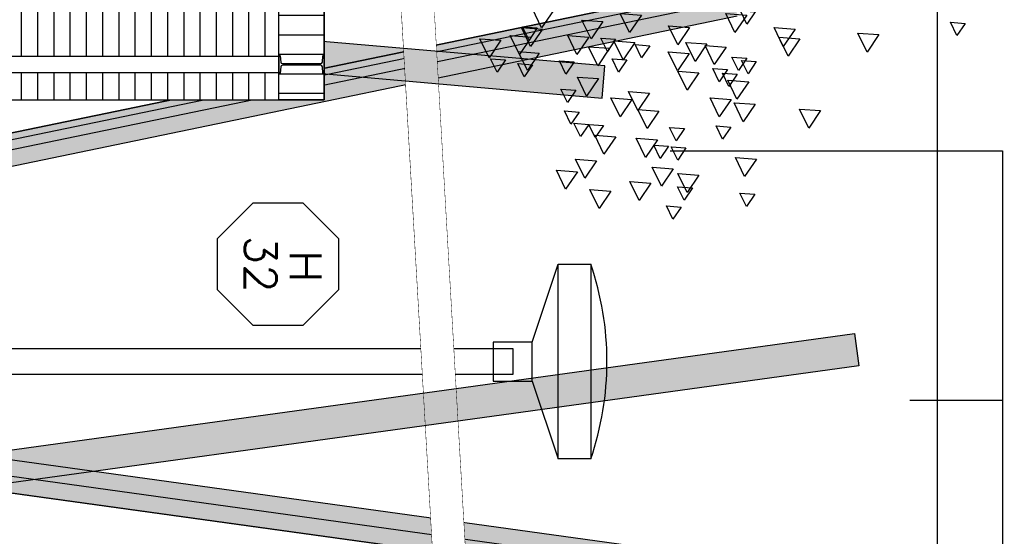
# Model space of a CAD drawing. Header units: millimetres. Extents: x 4617 to 4884, y 1258 to 1784.
# Tile 168 of 168: x 4660.5 to 4663.53, y 1600.29 to 1601.88. Entities that reach past the tile are written whole.
import ezdxf
from ezdxf.enums import TextEntityAlignment as Align

# ---------------------------------------------------------------- set-up
doc = ezdxf.new("R2010")
doc.units = ezdxf.units.MM
doc.header["$LTSCALE"] = 0.4
doc.set_wipeout_variables(frame=1)
for name, color, linetype in [('00 AC - ABERTURAS ALUMINIO', 4, 'Continuous'), ('00 AC - ABERTURAS ALUMINIO - HATCH', 254, 'Continuous'), ('00 AC - ABERTURAS ALUMINIO - TIPO', 3, 'Continuous'), ('00 AC - CUBIERTA', 1, 'Continuous'), ('00 AC - PILARES', 4, 'Continuous'), ('00 AC - TEXTOS', 3, 'Continuous'), ('00 AC - VEGETACIÓN', 254, 'Continuous'), ('A HERRERÍA', 4, 'Continuous'), ('A MURO VISTO', 2, 'Continuous'), ('A PERFIL METÁLICO', 1, 'Continuous'), ('Hatch Ladrillo Visto', 32, 'Continuous'), ('LÁMINA', 1, 'Continuous')]:
    doc.layers.add(name, color=color, linetype=linetype)
doc.styles.add('ROMANS', font='romans', dxfattribs={"height": 2})

# ---------------------------------------------------------------- blocks, each defined once
blk = doc.blocks.new('Pergola de colores')
at = {"layer": '00 AC - PILARES'}
h = blk.add_hatch(color=140, dxfattribs=at)
h.dxf.hatch_style = 1
h.paths.add_polyline_path([(-2.5844, -2.9004), (-2.0346, 1.0718), (-2.1337, 1.0855), (-2.6854, -2.9004)])
h = blk.add_hatch(color=51, dxfattribs=at)
h.dxf.hatch_style = 1
h.paths.add_polyline_path([(-3.2171, -2.9018), (-3.115, -2.9018), (-3.863, 0.7095), (-3.9609, 0.6892)])
h = blk.add_hatch(color=80, dxfattribs=at)
h.dxf.hatch_style = 1
h.paths.add_polyline_path([(-1.2678, 0.3866), (-1.3674, 0.3779), (-1.0854, -2.9018), (-0.9841, -2.9018)])
at = {"layer": '00 AC - CUBIERTA', "color": 3}
blk.add_lwpolyline([(-4.4868, -0.3592), (0.0058, -0.0998), (0, 0), (-4.4925, -0.2593)], close=True, dxfattribs=at)
at = {"layer": '00 AC - PILARES'}
for p, q in [((-2.0841, 1.0786), (-2.6349, -2.9004)), ((-2.0841, 1.0786), (-2.6349, -2.9004)), ((-2.0346, 1.0718), (-2.5844, -2.9004)), ((-3.115, -2.9018), (-3.863, 0.7095)), ((-3.115, -2.9018), (-3.863, 0.7095)), ((-3.2171, -2.9018), (-3.9609, 0.6892)), ((-3.9609, 0.6892), (-3.2171, -2.9018)), ((-1.3176, 0.3823), (-1.0348, -2.9018)), ((-1.3176, 0.3823), (-1.0348, -2.9018)), ((-1.2678, 0.3866), (-0.9841, -2.9018)), ((-1.3176, 0.2325), (-1.0437, -2.9018)), ((-1.3176, 0.2325), (-1.0437, -2.9018)), ((-1.2678, 0.2368), (-0.9935, -2.9018))]:
    blk.add_line(p, q, dxfattribs=at)
at = {"layer": '00 AC - PILARES', "color": 51}
for p, q in [((-3.2527, -2.4835), (-3.9119, 0.6993)), ((-3.2527, -2.4835), (-3.9119, 0.6993)), ((-3.2527, -2.6332), (-3.9119, 0.5496)), ((-3.2527, -2.6332), (-3.9119, 0.5496))]:
    blk.add_line(p, q, dxfattribs=at)
at = {"layer": '00 AC - PILARES'}
blk.add_lwpolyline([(-2.5844, -2.9004), (-2.0346, 1.0718), (-2.1337, 1.0855), (-2.6854, -2.9004), (-2.5844, -2.9004)], dxfattribs=at)
blk.add_lwpolyline([(-1.2678, 0.3866), (-1.3674, 0.3779), (-1.0854, -2.9018), (-0.9841, -2.9018)], close=True, dxfattribs=at)
at = {"color": 3}
blk.add_wipeout([(-4.4868, -0.3592), (-4.4925, -0.2593), (0, 0), (0.0058, -0.0998)], dxfattribs=at)
at = {"layer": '00 AC - PILARES'}
h = blk.add_hatch(color=220, dxfattribs=at)
h.dxf.hatch_style = 1
h.paths.add_polyline_path([(-2.3378, -2.9018), (-2.8846, 1.0699), (-2.7855, 1.0836), (-2.2349, -2.9018)])
h = blk.add_hatch(color=20, dxfattribs=at)
h.dxf.hatch_style = 1
h.paths.add_polyline_path([(-1.0194, 0.7351), (-0.9215, 0.7148), (-1.6656, -2.9018), (-1.7677, -2.9018)])
h = blk.add_hatch(color=21, dxfattribs=at)
h.dxf.hatch_style = 1
h.paths.add_polyline_path([(-3.8851, -2.8335), (-3.8542, -2.4835), (-3.9497, -2.4835), (-3.9894, -2.9018), (-3.8947, -2.9018)])
h.paths.add_polyline_path([(-3.9497, -2.4835), (-3.8542, -2.4835), (-3.6096, 0.2934), (-3.7092, 0.3021)])
for points in [[(-2.3378, -2.8917), (-2.8846, 1.0699), (-2.7855, 1.0836), (-2.2349, -2.9018), (-2.3378, -2.9018)], [(-3.8911, -2.9018), (-3.6096, 0.2934), (-3.7092, 0.3021), (-3.9859, -2.9018)]]:
    blk.add_lwpolyline(points, dxfattribs=at)
blk.add_lwpolyline([(-1.0194, 0.7351), (-0.9215, 0.7148), (-1.6656, -2.9018), (-1.7677, -2.9018)], close=True, dxfattribs=at)
blk = doc.blocks.new('ARB')
at = {"layer": 'LÁMINA', "color": 254, "elevation": -10}
for points in [[(3289.1678, 1396.5678), (3289.2043, 1396.5141), (3289.2325, 1396.5726)], [(3288.5464, 1396.5631), (3288.572, 1396.5255), (3288.5918, 1396.5664)], [(3288.5724, 1396.553), (3288.6089, 1396.4993), (3288.6371, 1396.5578)], [(3288.8971, 1396.553), (3288.9336, 1396.4993), (3288.9619, 1396.5578)], [(3287.9006, 1396.5278), (3287.9261, 1396.4903), (3287.9459, 1396.5312)], [(3288.424, 1396.5102), (3288.4605, 1396.4565), (3288.4887, 1396.5149)], [(3288.7488, 1396.5151), (3288.7853, 1396.4614), (3288.8135, 1396.5199)], [(3289.0152, 1396.5333), (3289.0517, 1396.4797), (3289.08, 1396.5381)], [(3289.2015, 1396.5102), (3289.238, 1396.4565), (3289.2662, 1396.5149)], [(3289.2173, 1396.5137), (3289.2429, 1396.4762), (3289.2627, 1396.5171)], [(3288.1659, 1396.4933), (3288.2024, 1396.4396), (3288.2306, 1396.4981)], [(3288.4092, 1396.4806), (3288.4457, 1396.4269), (3288.474, 1396.4854)], [(3288.9762, 1396.4793), (3289.0018, 1396.4417), (3289.0216, 1396.4826)], [(3289.0588, 1396.4856), (3289.0953, 1396.4319), (3289.1235, 1396.4903)], [(3289.2359, 1396.4856), (3289.2724, 1396.4319), (3289.3007, 1396.4903)], [(3289.3294, 1396.4757), (3289.3659, 1396.422), (3289.3942, 1396.4805)], [(3288.6363, 1396.4546), (3288.6728, 1396.4009), (3288.7011, 1396.4594)], [(3288.6954, 1396.4644), (3288.7319, 1396.4107), (3288.7601, 1396.4692)], [(3288.8707, 1396.4591), (3288.8963, 1396.4215), (3288.9161, 1396.4625)], [(3288.9168, 1396.4694), (3288.9533, 1396.4157), (3288.9816, 1396.4741)], [(3288.9948, 1396.4511), (3289.0313, 1396.3974), (3289.0596, 1396.4559)], [(3288.5727, 1396.4202), (3288.5983, 1396.3826), (3288.6181, 1396.4236)], [(3288.7495, 1396.4349), (3288.786, 1396.3812), (3288.8143, 1396.4397)], [(3288.9418, 1396.4153), (3288.9673, 1396.3777), (3288.9871, 1396.4186)], [(3289.2113, 1396.4363), (3289.2478, 1396.3826), (3289.2761, 1396.4411)], [(3289.3158, 1396.4153), (3289.3413, 1396.3777), (3289.3611, 1396.4186)], [(3288.5432, 1396.4104), (3288.5688, 1396.3728), (3288.5885, 1396.4137)], [(3288.6318, 1396.3858), (3288.6573, 1396.3482), (3288.6771, 1396.3891)], [(3289.1035, 1396.4089), (3289.1291, 1396.3713), (3289.1488, 1396.4122)], [(3289.2321, 1396.4005), (3289.2576, 1396.363), (3289.2774, 1396.4039)], [(3288.6023, 1396.371), (3288.6278, 1396.3334), (3288.6476, 1396.3743)], [(3288.72, 1396.3758), (3288.7565, 1396.3221), (3288.7847, 1396.3806)], [(3289.0292, 1396.3576), (3289.0657, 1396.3039), (3289.094, 1396.3623)], [(3288.5667, 1396.3477), (3288.6032, 1396.294), (3288.6314, 1396.3525)], [(3288.6208, 1396.2936), (3288.6573, 1396.2399), (3288.6856, 1396.2984)], [(3288.8718, 1396.3133), (3288.9083, 1396.2596), (3288.9365, 1396.318)], [(3288.9259, 1396.2936), (3288.9624, 1396.2399), (3288.9907, 1396.2984)], [(3289.0992, 1396.3218), (3289.1248, 1396.2842), (3289.1446, 1396.3251)], [(3288.547, 1396.2788), (3288.5835, 1396.2251), (3288.6118, 1396.2836)], [(3288.3453, 1396.2591), (3288.3818, 1396.2054), (3288.41, 1396.2639)], [(3288.843, 1396.2577), (3288.8795, 1396.204), (3288.9077, 1396.2625)], [(3289.0887, 1396.2547), (3289.1142, 1396.2172), (3289.134, 1396.2581)], [(3288.6219, 1396.2086), (3288.6475, 1396.171), (3288.6673, 1396.2119)], [(3288.7646, 1396.2037), (3288.7902, 1396.1661), (3288.81, 1396.207)], [(3289.0139, 1396.2136), (3289.0394, 1396.176), (3289.0592, 1396.2169)], [(3289.0592, 1396.2169), (3289.0848, 1396.1793), (3289.1045, 1396.2202)], [(3288.9759, 1396.179), (3289.0124, 1396.1253), (3289.0406, 1396.1837)], [(3288.7597, 1396.1446), (3288.7853, 1396.107), (3288.805, 1396.1479)], [(3288.8138, 1396.1495), (3288.8394, 1396.1119), (3288.8592, 1396.1528)], [(3288.8479, 1396.1691), (3288.8844, 1396.1154), (3288.9127, 1396.1739)], [(3288.5428, 1396.11), (3288.5793, 1396.0563), (3288.6076, 1396.1148)], [(3288.7987, 1396.0805), (3288.8352, 1396.0268), (3288.8635, 1396.0853)], [(3289.0349, 1396.1051), (3289.0714, 1396.0514), (3289.0997, 1396.1099)], [(3288.72, 1396.0608), (3288.7565, 1396.0071), (3288.7847, 1396.0656)], [(3289.094, 1396.0707), (3289.1304, 1396.017), (3289.1587, 1396.0754)], [(3288.74, 1396.0215), (3288.7656, 1395.984), (3288.7854, 1396.0249)], [(3288.8676, 1396.0362), (3288.9041, 1395.9825), (3288.9323, 1396.041)], [(3288.5481, 1396.0018), (3288.5737, 1395.9643), (3288.5935, 1396.0052)], [(3288.9906, 1396.0116), (3289.0271, 1395.9579), (3289.0554, 1396.0164)], [(3288.7745, 1395.9625), (3288.8, 1395.9249), (3288.8198, 1395.9658)]]:
    blk.add_lwpolyline(points, close=True, dxfattribs=at)
blk = doc.blocks.new('A$C4B2F62BB')
at = {"layer": 'A HERRERÍA'}
for p, q in [((0.24, 3.07), (0, 3.15)), ((0.36, 3.07), (0.6, 3.15))]:
    blk.add_line(p, q, dxfattribs=at)
for points in [[(0, 3.25), (0.6, 3.25), (0.6, 3.15), (0, 3.15)], [(0.24, 2.95), (0.36, 2.95), (0.36, 3.07), (0.24, 3.07)], [(0.24, 0.01), (0.36, 0.01), (0.36, 1.01), (0.24, 1.01)], [(0.175, 0), (0.425, 0), (0.425, 0.01), (0.175, 0.01)]]:
    blk.add_lwpolyline(points, close=True, dxfattribs=at)
blk.add_lwpolyline([(0.26, 1.01), (0.26, 3.01), (0.34, 3.01), (0.34, 1.01)], dxfattribs=at)
blk.add_arc((0.3, 2.375), 0.925, 71.0754, 108.9246, dxfattribs=at)
blk = doc.blocks.new('*U575')
at = {"color": 0, "linetype": 'ByBlock', "ltscale": 0.1}
blk.add_lwpolyline([(0, 0.3439), (0.1194, 0.3439), (0.2883, 0.175), (0.2883, -0.0638), (0.1194, -0.2326), (0, -0.2326), (-0.1194, -0.2326), (-0.2883, -0.0638), (-0.2883, 0.175), (-0.1194, 0.3439)], close=True, dxfattribs=at)
at = {"color": 0, "style": 'ROMANS', "width": 1.1}
blk.add_text('H', height=0.15, dxfattribs=at).set_placement((-0.088, 0.112))
at = {"color": 0, "linetype": 'ByBlock', "style": 'ROMANS', "width": 1.05}
blk.add_attdef('NRO', text='', height=0.15, dxfattribs=at).set_placement((0, -0.0271), align=Align.MIDDLE)

msp = doc.modelspace()

# ---------------------------------------------------------------- linework, layer by layer
at = {"layer": '00 AC - TEXTOS', "color": 252}
for p, q in [((4663.3292, 1599.2467), (4663.3292, 1603.3708)), ((4663.5293, 1601.4747), (4663.5293, 1596.9917)), ((4663.2435, 1600.7072), (4663.5293, 1600.7072))]:
    msp.add_line(p, q, dxfattribs=at)

# ---------------------------------------------------------------- block references
at = {"layer": '00 AC - ABERTURAS ALUMINIO - HATCH', "color": 251, "rotation": 269.9999999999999}
msp.add_blockref('A$C4B2F62BB', (4659.0115, 1601.1261), dxfattribs=at)

# ---------------------------------------------------------------- next in the draw order: block references
at = {"layer": '00 AC - ABERTURAS ALUMINIO - HATCH', "color": 6, "rotation": 269.9999999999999}
msp.add_blockref('Pergola de colores', (4662.0032, 1598.0274), dxfattribs=at)

# ---------------------------------------------------------------- next in the draw order: linework, layer by layer
at = {"layer": '00 AC - TEXTOS', "color": 252}
msp.add_line((4662.5058, 1601.4747), (4663.5293, 1601.4747), dxfattribs=at)
at = {"layer": 'A MURO VISTO'}
msp.add_lwpolyline([(4661.3014, 1604.7863), (4661.3014, 1601.6316), (4659.1014, 1601.6316), (4659.1014, 1604.7863)], close=True, dxfattribs=at)
at = {"layer": 'Hatch Ladrillo Visto'}
msp.add_lwpolyline([(4661.3014, 1601.6316), (4661.3014, 1604.7863), (4659.1014, 1604.7863), (4659.1014, 1601.6316)], close=True, dxfattribs=at)

# ---------------------------------------------------------------- next in the draw order: block references
at = {"layer": '00 AC - ABERTURAS ALUMINIO - TIPO', "extrusion": (0, 0, -1)}
ref = msp.add_blockref('*U575', (-4661.2626, 1601.1258), dxfattribs=dict(at, xscale=0.65, yscale=0.65, zscale=-0.65, rotation=90.00000000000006))
ref.add_attrib('NRO', '32', dxfattribs={"layer": '0', "color": 0, "linetype": 'ByBlock', "ltscale": 0.5, "height": 0.0975, "rotation": 90, "style": 'ROMANS', "text_generation_flag": 6, "width": 1.05}).set_placement((4661.245, 1601.1258), align=Align.MIDDLE)

# ---------------------------------------------------------------- next in the draw order: wipeouts: each hides what was drawn before it
at = {"color": 6}
msp.add_wipeout([(4661.4414, 1604.7863), (4661.4414, 1601.6316), (4659.1014, 1601.6316), (4659.1014, 1604.7863)], dxfattribs=at).dxf.layer = 'A MURO VISTO'

# ---------------------------------------------------------------- next in the draw order: hatches: boundary and pattern name
at = {"layer": 'A PERFIL METÁLICO'}
h = msp.add_hatch(color=256, dxfattribs=at)
h.dxf.hatch_style = 1
edge = h.paths.add_edge_path(flags=17)
edge.add_line((4661.3014, 1601.7696), (4661.3014, 1601.7116))
edge.add_line((4661.3014, 1601.7116), (4661.3029, 1601.7116))
edge.add_arc((4661.3029, 1601.7143), 0.0027, 630, 715.4261)
edge.add_line((4661.3055, 1601.7141), (4661.3071, 1601.7334))
edge.add_arc((4661.3122, 1601.733), 0.0051, 450, 535.4261, ccw=False)
edge.add_line((4661.3122, 1601.7381), (4661.4307, 1601.7381))
edge.add_arc((4661.4307, 1601.733), 0.0051, 364.5739, 450, ccw=False)
edge.add_line((4661.4358, 1601.7334), (4661.4373, 1601.7141))
edge.add_arc((4661.44, 1601.7143), 0.0027, 544.5739, 630)
edge.add_line((4661.44, 1601.7116), (4661.4414, 1601.7116))
edge.add_line((4661.4414, 1601.7116), (4661.4414, 1601.7696))
edge.add_line((4661.4414, 1601.7696), (4661.44, 1601.7696))
edge.add_arc((4661.44, 1601.7669), 0.0027, 450, 535.4261)
edge.add_line((4661.4373, 1601.7671), (4661.4358, 1601.7479))
edge.add_arc((4661.4307, 1601.7483), 0.0051, 630, 715.4261, ccw=False)
edge.add_line((4661.4307, 1601.7432), (4661.3122, 1601.7432))
edge.add_arc((4661.3122, 1601.7483), 0.0051, 544.5739, 630, ccw=False)
edge.add_line((4661.3071, 1601.7479), (4661.3055, 1601.7671))
edge.add_arc((4661.3029, 1601.7669), 0.0027, 364.5739, 450)
edge.add_line((4661.3029, 1601.7696), (4661.3014, 1601.7696))
h.paths.add_polyline_path([(4661.3014, 1601.7696), (4661.3014, 1601.7116)], flags=0)
edge = h.paths.add_edge_path(flags=17)
edge.add_line((4661.3014, 1601.7116), (4661.3014, 1601.7696))
edge.add_line((4661.3014, 1601.7696), (4661.3029, 1601.7696))
edge.add_arc((4661.3029, 1601.7669), 0.0027, 364.5739, 450)
edge.add_line((4661.3055, 1601.7671), (4661.3071, 1601.7479))
edge.add_arc((4661.3122, 1601.7483), 0.0051, 544.5739, 630)
edge.add_line((4661.3122, 1601.7432), (4661.4307, 1601.7432))
edge.add_arc((4661.4307, 1601.7483), 0.0051, 630, 715.4261)
edge.add_line((4661.4358, 1601.7479), (4661.4373, 1601.7671))
edge.add_arc((4661.44, 1601.7669), 0.0027, 450, 535.4261)
edge.add_line((4661.44, 1601.7696), (4661.4414, 1601.7696))
edge.add_line((4661.4414, 1601.7696), (4661.4414, 1601.7116))
edge.add_line((4661.4414, 1601.7116), (4661.44, 1601.7116))
edge.add_arc((4661.44, 1601.7143), 0.0027, 544.5739, 630)
edge.add_line((4661.4373, 1601.7141), (4661.4358, 1601.7334))
edge.add_arc((4661.4307, 1601.733), 0.0051, 364.5739, 450)
edge.add_line((4661.4307, 1601.7381), (4661.3122, 1601.7381))
edge.add_arc((4661.3122, 1601.733), 0.0051, 450, 535.4261)
edge.add_line((4661.3071, 1601.7334), (4661.3055, 1601.7141))
edge.add_arc((4661.3029, 1601.7143), 0.0027, 630, 715.4261)
edge.add_line((4661.3029, 1601.7116), (4661.3014, 1601.7116))
at = {"layer": 'Hatch Ladrillo Visto'}
h = msp.add_hatch(dxfattribs=at)
h.set_pattern_fill('_USER', color=256, scale=0.05, angle=900, pattern_type=0)
h.set_pattern_definition([(90, (-43.54048, 7.26471), (-0.05, 3e-16), [])])
h.paths.add_polyline_path([(4661.3014, 1601.6316), (4661.3014, 1601.7156), (4659.1014, 1601.7156), (4659.1014, 1601.6316)])
h.paths.add_polyline_path([(4661.3014, 1601.7656), (4661.3014, 1604.7863), (4659.1014, 1604.7863), (4659.1014, 1601.7656)])
edge = h.paths.add_edge_path(flags=16)
edge.add_arc((4659.8091, 1603.5855), 0.45, 0, 360)
edge = h.paths.add_edge_path(flags=16)
edge.add_arc((4660.2221, 1602.6816), 0.2542, 0, 360)
h = msp.add_hatch(dxfattribs=at)
h.set_pattern_fill('_USER', color=256, scale=0.06, angle=90, pattern_type=0)
h.set_pattern_definition([(360, (4661.42144, 1604.53211), (1e-16, 0.06), [])])
h.paths.add_polyline_path([(4661.4414, 1604.7863), (4661.4414, 1601.6316), (4661.3014, 1601.6316), (4661.3014, 1604.7863)])

# ---------------------------------------------------------------- next in the draw order: linework, layer by layer
at = {"layer": '00 AC - ABERTURAS ALUMINIO'}
msp.add_lwpolyline([(4661.3014, 1601.7156), (4661.3014, 1601.7656), (4659.1014, 1601.7656), (4659.1014, 1601.7156)], close=True, dxfattribs=at)
at = {"layer": 'A MURO VISTO'}
msp.add_lwpolyline([(4661.4414, 1601.6316), (4661.4414, 1602.4316), (4659.1014, 1602.4316), (4659.1014, 1601.6316)], close=True, dxfattribs=at)
at = {"layer": 'A PERFIL METÁLICO', "color": 1}
msp.add_lwpolyline([(4661.3014, 1601.7696), (4661.3014, 1601.7116), (4661.3014, 1601.7696), (4661.3029, 1601.7696, -0.391021), (4661.3055, 1601.7671), (4661.3071, 1601.7479, 0.391021), (4661.3122, 1601.7432), (4661.4307, 1601.7432, 0.391021), (4661.4358, 1601.7479), (4661.4373, 1601.7671, -0.391021), (4661.44, 1601.7696), (4661.4414, 1601.7696), (4661.4414, 1601.7116), (4661.44, 1601.7116, -0.391021), (4661.4373, 1601.7141), (4661.4358, 1601.7334, 0.391021), (4661.4307, 1601.7381), (4661.3122, 1601.7381, 0.391021), (4661.3071, 1601.7334), (4661.3055, 1601.7141, -0.391021), (4661.3029, 1601.7116), (4661.3014, 1601.7116)], format="xyb", dxfattribs=at)
at = {"layer": 'Hatch Ladrillo Visto'}
msp.add_lwpolyline([(4661.4414, 1604.7863), (4661.4414, 1601.6316), (4661.3014, 1601.6316), (4661.3014, 1604.7863)], close=True, dxfattribs=at)

# ---------------------------------------------------------------- next in the draw order: block references
at = {"layer": '00 AC - VEGETACIÓN', "xscale": -1}
msp.add_blockref('ARB', (7951.3144, 205.3393), dxfattribs=at)

doc.saveas('drawing.dxf')
